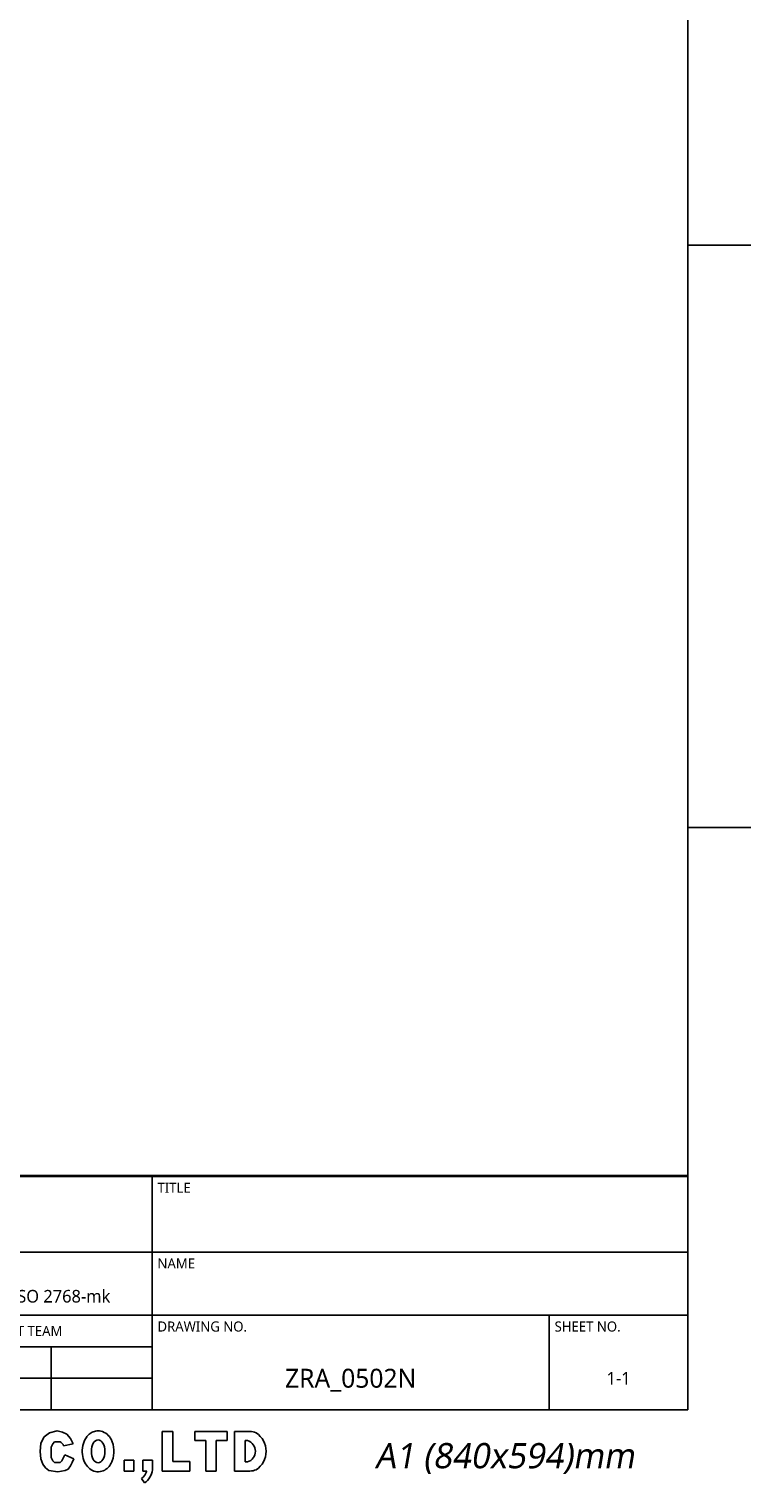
# Model space of a CAD drawing. Header units: millimetres. Extents: x 12 to 2508, y 25 to 1770.
# Tile 21 of 54: x 2146 to 2490, y 25 to 717. Entities that reach past the tile are written whole.
import ezdxf

# ---------------------------------------------------------------- set-up
doc = ezdxf.new("R2010")
doc.units = ezdxf.units.MM
doc.styles.add('TEXTSTYLE_2', font='malgun.ttf')
doc.styles.add('TEXTSTYLE_6', font='malgun.ttf')

# ---------------------------------------------------------------- blocks, each defined once
blk = doc.blocks.new('TABLE_BL0', base_point=(732.5, 38.56))
at = {"color": 134}
for p, q in [((820, 57.13), (645, 57.13)), ((645, 20), (645, 57.13)), ((820, 57), (645, 57)), ((690, 45), (690, 57)), ((735, 20), (735, 57)), ((820, 20), (820, 57.13)), ((820, 45), (645, 45)), ((663, 35), (663, 45)), ((678, 30), (678, 45)), ((700, 35), (700, 45)), ((820, 35), (645, 35)), ((798, 20), (798, 35)), ((735, 30), (645, 30)), ((660, 20), (660, 30)), ((674, 20), (674, 30)), ((690, 20), (690, 30)), ((705, 20), (705, 30)), ((719, 20), (719, 30)), ((735, 25), (645, 25)), ((820, 20), (645, 20))]:
    blk.add_line(p, q, dxfattribs=at)
at = {"color": 134, "line_spacing_factor": 0.9, "style": 'TEXTSTYLE_6'}
for s, insert, char_height, width, attachment_point in [('REF.DRAWING', (645.85, 56), 1.6, 14.4948, 1), ('PROJECT NO.', (690.85, 56), 1.6, 13.5763, 1), ('TITLE', (735.85, 56), 1.6, 5.1852, 1), ('PROJECTION', (654, 43.8), 1.6, 12.9067, 2), ('UNIT', (663.85, 44), 1.6, 5.043, 1), ('SCALE', (678.85, 44), 1.6, 6.2993, 1), ('TOLERANCE', (700.85, 44), 1.6, 12.2015, 1), ('NAME', (735.85, 44), 1.6, 6.3526, 1), ('mm', (670.5, 39), 2, 4.8889, 2), ('1/3', (689, 39), 2, 4.163, 2), ('KS B ISO 2768-mk ', (717.5, 39), 2, 24.2148, 2), ('SECTION', (661.5, 33.3), 1.6, 8.9719, 2), ('ROBOT DEVELOPMENT TEAM', (706.5, 33.3), 1.6, 30.1096, 2), ('DRAWING NO.', (735.85, 34), 1.6, 15.0815, 1), ('SHEET NO.', (798.85, 34), 1.6, 10.9926, 1), ('APPROVED', (645.85, 28.3), 1.6, 11.2296, 1), ('CADCHK', (690.85, 28.3), 1.6, 8.8, 1), ('ZRA_0502N', (766.5, 26.5), 3, 21.8778, 2), ('1-1', (809, 26), 2, 4.2074, 2), ('DESIGNED', (645.85, 23.3), 1.6, 10.5541, 1), ('CHECKED', (690.85, 23.3), 1.6, 9.6356, 1)]:
    blk.add_mtext(s, dxfattribs=dict(at, insert=insert, char_height=char_height, width=width, attachment_point=attachment_point))

msp = doc.modelspace()

# ---------------------------------------------------------------- linework, layer by layer
at = {"color": 7}
for p in [(2460, 1722), (30, 60)]:
    msp.add_line(p, (2460, 60), dxfattribs=at)
at = {"color": 134}
for p, q in [((2460, 614), (2490, 614)), ((2460, 337), (2490, 337)), ((2156.132, 49.022), (2153.703, 47.183)), ((2159.876, 50.007), (2156.132, 49.022)), ((2162.371, 49.35), (2159.876, 50.007)), ((2164.473, 48.431), (2162.371, 49.35)), ((2166.114, 46.264), (2164.473, 48.431)), ((2209.754, 49.668), (2214.876, 49.668)), ((2209.754, 30.821), (2209.754, 49.668)), ((2214.876, 49.668), (2214.876, 35.417)), ((2225.383, 49.668), (2240.685, 49.668)), ((2225.383, 45.334), (2225.383, 49.668)), ((2240.685, 49.668), (2240.685, 45.334)), ((2251.52, 49.668), (2244.231, 49.668)), ((2244.231, 49.668), (2244.231, 30.821)), ((2152.061, 44.097), (2151.798, 40.091)), ((2153.703, 47.183), (2152.061, 44.097)), ((2157.708, 43.834), (2156.92, 42.258)), ((2156.92, 37.333), (2156.92, 42.258)), ((2158.562, 44.754), (2157.708, 43.834)), ((2161.255, 44.754), (2158.562, 44.754)), ((2162.87, 42.838), (2167.428, 43.768)), ((2167.428, 43.768), (2166.114, 46.264)), ((2230.506, 45.334), (2225.383, 45.334)), ((2230.506, 30.821), (2230.506, 45.334)), ((2240.685, 45.334), (2235.562, 45.334)), ((2235.562, 45.334), (2235.562, 30.821)), ((2250.469, 45.334), (2249.353, 45.334)), ((2249.353, 45.334), (2249.353, 35.155)), ((2151.798, 40.091), (2152.061, 36.676)), ((2152.061, 36.676), (2152.915, 34.181)), ((2157.708, 35.757), (2156.92, 37.333)), ((2158.562, 34.837), (2157.708, 35.757)), ((2161.255, 34.837), (2158.562, 34.837)), ((2162.043, 35.691), (2161.255, 34.837)), ((2162.568, 36.676), (2162.043, 35.691)), ((2163.422, 38.515), (2162.568, 36.676)), ((2167.69, 36.676), (2163.422, 38.515)), ((2166.114, 33.327), (2166.902, 34.837)), ((2166.902, 34.837), (2167.69, 36.676)), ((2196.291, 36.074), (2191.694, 36.074)), ((2191.694, 36.074), (2191.694, 30.821)), ((2196.291, 30.821), (2196.291, 36.074)), ((2200.626, 36.074), (2205.157, 36.074)), ((2200.626, 36.074), (2200.626, 30.821)), ((2205.157, 36.074), (2205.157, 31.37)), ((2214.876, 35.417), (2223.019, 35.417)), ((2223.019, 35.417), (2223.019, 30.821)), ((2250.469, 35.155), (2249.353, 35.155)), ((2152.915, 34.181), (2154.228, 32.342)), ((2154.228, 32.342), (2155.87, 31.094)), ((2155.87, 31.094), (2160.204, 30.503)), ((2160.204, 30.503), (2163.619, 31.094)), ((2163.619, 31.094), (2164.998, 31.751)), ((2164.998, 31.751), (2166.114, 33.327)), ((2191.694, 30.821), (2196.291, 30.821)), ((2200.626, 30.821), (2202.424, 30.821)), ((2223.019, 30.821), (2209.754, 30.821)), ((2235.562, 30.821), (2230.506, 30.821)), ((2244.231, 30.821), (2251.52, 30.821)), ((2201.414, 25.197), (2199.911, 27.295))]:
    msp.add_line(p, q, dxfattribs=at)
for centre, radius, start, end in [((2250.995, 40.032), 9.651, 68.742979, 86.879292), ((2248.84, 40.244), 10.444, 302.772997, 57.227003), ((2159.657, 41.767), 3.387, 18.439881, 61.855175), ((2248.84, 40.244), 5.344, 287.750088, 72.249912), ((2196.374, 32.474), 6.272, 304.332061, 344.709853), ((2196.374, 32.474), 8.852, 304.701981, 352.8342), ((2250.995, 40.457), 9.651, 273.120708, 291.257021)]:
    msp.add_arc(centre, radius, start, end, dxfattribs=at)
msp.add_ellipse((2179.301, 40.235), major_axis=(0, 5.409), ratio=0.59491, dxfattribs=at)
msp.add_open_spline([(2179.301, 49.964), (2178.487, 49.964), (2177.677, 49.798), (2176.235, 49.222), (2175.602, 48.82), (2174.526, 47.909), (2174.079, 47.401), (2172.846, 45.657), (2172.334, 44.319), (2171.751, 41.561), (2171.689, 40.135), (2171.992, 37.465), (2172.315, 36.217), (2173.332, 34.056), (2173.958, 33.112), (2175.5, 31.699), (2176.311, 31.173), (2178.211, 30.523), (2179.295, 30.422), (2181.331, 30.756), (2182.261, 31.174), (2183.781, 32.239), (2184.384, 32.881), (2185.357, 34.24), (2185.73, 34.961), (2186.665, 37.363), (2186.91, 39.141), (2186.735, 42.663), (2186.321, 44.406), (2184.988, 46.827), (2184.394, 47.626), (2182.803, 49.002), (2181.779, 49.577), (2180.18, 49.917), (2179.741, 49.964), (2179.301, 49.964)], degree=3, knots=[0, 0, 0, 0, 0.2331631, 0.2331631, 0.4663262, 0.4663262, 0.6994892, 0.6994892, 1.2293572, 1.2293572, 1.7592252, 1.7592252, 2.2398627, 2.2398627, 2.642737, 2.642737, 2.9407701, 2.9407701, 3.2388031, 3.2388031, 3.5368362, 3.5368362, 3.8348693, 3.8348693, 4.1329023, 4.1329023, 4.7959377, 4.7959377, 5.4589731, 5.4589731, 5.8081578, 5.8081578, 6.1573426, 6.1573426, 6.2831853, 6.2831853, 6.2831853, 6.2831853], dxfattribs=at)

# ---------------------------------------------------------------- block references
at = {"xscale": 3, "yscale": 3, "zscale": 3}
msp.add_blockref('TABLE_BL0', (2197.5, 115.688), dxfattribs=at)

# ---------------------------------------------------------------- texts
at = {"color": 134, "insert": (2372.735, 44.168), "char_height": 12, "width": 192.66667, "attachment_point": 2, "line_spacing_factor": 0.9, "style": 'TEXTSTYLE_2'}
msp.add_mtext('\\Q10.0;A1 (840x594)mm', dxfattribs=at)

doc.saveas('drawing.dxf')
